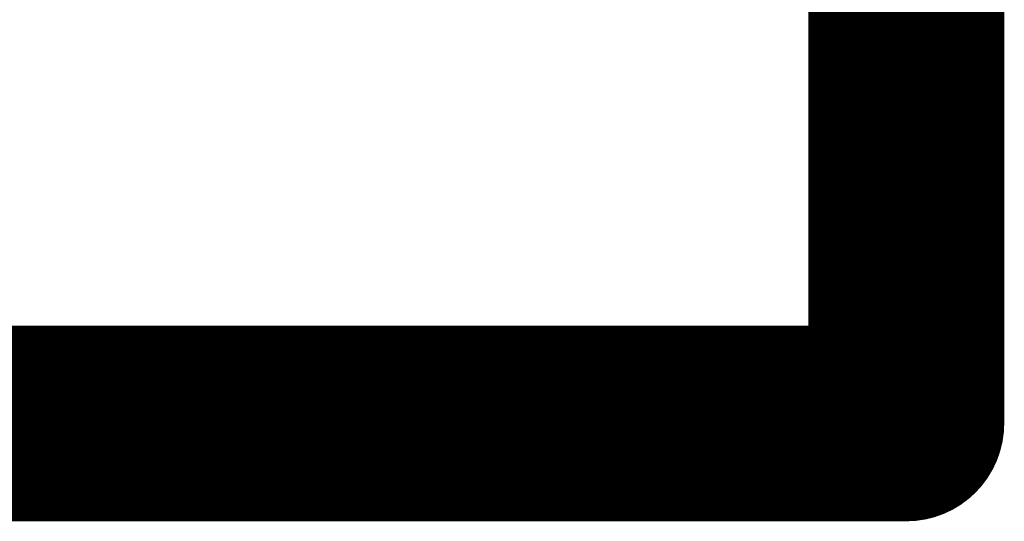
# Model space of a CAD drawing. Header units: inches. Extents: x -0.5 to 15.2, y -1.3 to 8.2.
# Tile 146 of 256: x 0.3619 to 0.3916, y 0.2398 to 0.2549. Entities that reach past the tile are written whole.
import ezdxf

# ---------------------------------------------------------------- set-up
doc = ezdxf.new("R2010")
doc.units = ezdxf.units.IN
doc.header["$MEASUREMENT"] = 0
doc.layers.add('Bottom Overlay', color=54, linetype='Continuous')
doc.layers.add('M6 Assembly Bottom', color=56, linetype='Continuous')

# ---------------------------------------------------------------- blocks, each defined once
blk = doc.blocks.new('FP_LT3010EMS8E_PBF_MSOP8_MFG_B_175')
at = {"layer": 'Bottom Overlay'}
blk.add_lwpolyline([(0.061063, 0.061063, 0.005906, 0.005906, 0), (-0.061063, 0.061063, 0.005906, 0.005906, 0)], format="xyseb", dxfattribs=at)
blk.add_lwpolyline([(-0.062539, 0.061063, 0.002953, 0.002953, 1), (-0.059587, 0.061063, 0.002953, 0.002953, 1)], format="xyseb", close=True, dxfattribs=at)
at = {"layer": 'M6 Assembly Bottom'}
for points in [[(0.061063, 0.061063, 0.005906, 0.005906, 0), (-0.061063, 0.061063, 0.005906, 0.005906, 0)], [(-0.061063, 0.061063, 0.005906, 0.005906, 0), (-0.061063, -0.061063, 0.005906, 0.005906, 0)]]:
    blk.add_lwpolyline(points, format="xyseb", dxfattribs=at)
blk.add_lwpolyline([(-0.062539, 0.061063, 0.002953, 0.002953, 1), (-0.059587, 0.061063, 0.002953, 0.002953, 1)], format="xyseb", close=True, dxfattribs=at)
blk.add_lwpolyline([(-0.062539, 0.061063, 0.002953, 0.002953, 1), (-0.059587, 0.061063, 0.002953, 0.002953, 1)], format="xyseb", close=True, dxfattribs=at)

msp = doc.modelspace()

# ---------------------------------------------------------------- block references
at = {"rotation": 180}
msp.add_blockref('FP_LT3010EMS8E_PBF_MSOP8_MFG_B_175', (0.32762, 0.303787), dxfattribs=at)

doc.saveas('drawing.dxf')
